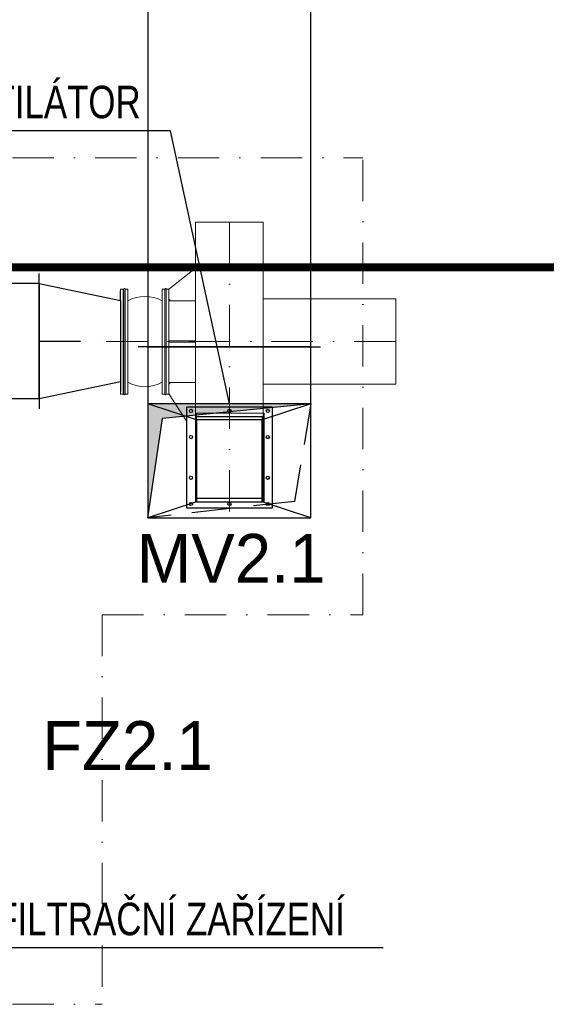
# Model space of a CAD drawing. Header units: millimetres. Extents: x -21108 to 360233, y 566 to 551167.
# Tile 26 of 38: x 180719 to 182336, y 265753 to 268778. Entities that reach past the tile are written whole.
import ezdxf

# ---------------------------------------------------------------- set-up
doc = ezdxf.new("R2010")
doc.units = ezdxf.units.MM
doc.header["$LTSCALE"] = 10
doc.linetypes.add('DASHDOT', pattern=[25.4, 12.7, -6.35, 0, -6.35])
doc.linetypes.add('DASHED', pattern=[19.05, 12.7, -6.35])
doc.layers.add('MaR', color=1, linetype='Continuous')
doc.layers.add('VZT Tenka', color=7, linetype='Continuous', lineweight=15)
doc.styles.get("Standard").update_dxf_attribs({"font": 'ic-simplex.shx', "width": 0.8})

msp = doc.modelspace()

# ---------------------------------------------------------------- linework, layer by layer
at = {"color": 0, "linetype": 'ByBlock'}
for p, q in [((181112.691, 269273.018), (181112.691, 267773.018)), ((181612.691, 267773.018), (181612.691, 269273.018))]:
    msp.add_line(p, q, dxfattribs=at)
at = {"color": 7, "linetype": 'ByBlock', "lineweight": -2}
for p, q in [((180778.691, 267967.875), (180778.691, 267997.875)), ((180778.691, 267967.875), (180778.691, 267997.875)), ((180778.691, 267967.875), (181028.691, 267915.375)), ((180778.691, 267967.875), (180778.691, 267612.875)), ((180778.691, 267612.875), (180778.691, 267967.875)), ((181028.691, 267915.375), (181028.691, 267945.375)), ((181028.691, 267915.375), (181028.691, 267665.375)), ((181112.691, 267773.018), (181082.691, 267773.018)), ((181612.691, 267773.018), (181112.691, 267773.018)), ((181112.691, 267773.018), (181112.691, 267598.018)), ((181612.691, 267773.018), (181642.691, 267773.018)), ((181612.691, 267598.018), (181612.691, 267773.018)), ((181028.691, 267665.375), (180778.691, 267612.875)), ((181028.691, 267665.375), (181028.691, 267635.375)), ((180778.691, 267612.875), (180778.691, 267582.875)), ((180778.691, 267612.875), (180778.691, 267582.875)), ((181261.691, 267549.018), (181112.691, 267598.018)), ((181612.691, 267598.018), (181112.691, 267598.018)), ((181112.691, 267598.018), (181112.691, 267248.018)), ((181112.691, 267598.018), (181112.691, 267248.018)), ((181612.691, 267598.018), (181157.691, 267553.018)), ((181612.691, 267598.018), (181463.691, 267549.018)), ((181612.691, 267248.018), (181612.691, 267598.018)), ((181612.691, 267248.018), (181612.691, 267598.018)), ((181112.691, 267248.018), (181157.691, 267553.018)), ((181261.691, 267297.018), (181112.691, 267248.018)), ((181612.691, 267248.018), (181463.691, 267297.018)), ((181112.691, 267248.018), (181612.691, 267248.018)), ((181112.691, 267248.018), (181612.691, 267248.018))]:
    msp.add_line(p, q, dxfattribs=at)
at = {"color": 0, "linetype": 'ByBlock', "lineweight": -2}
for p, q in [((180778.691, 267967.875), (180068.691, 267967.875)), ((180778.691, 267612.875), (180068.691, 267612.875))]:
    msp.add_line(p, q, dxfattribs=at)
at = {"color": 7, "linetype": 'DASHDOT', "lineweight": 25}
msp.add_line((180778.691, 267790.375), (181028.691, 267790.375), dxfattribs=at)
at = {"color": 7, "linetype": 'ByBlock'}
for p, q in [((181112.691, 267773.018), (181082.691, 267773.018)), ((181112.691, 267773.018), (181612.691, 267773.018)), ((181612.691, 267773.018), (181642.691, 267773.018))]:
    msp.add_line(p, q, dxfattribs=at)
at = {"color": 7, "linetype": 'DASHED', "lineweight": 25}
for p, q in [((181612.691, 267598.018), (181112.691, 267598.018)), ((181612.691, 267598.018), (181562.691, 267298.018)), ((181562.691, 267298.018), (181112.691, 267248.018))]:
    msp.add_line(p, q, dxfattribs=at)
at = {"color": 1}
for p, q in [((181231.691, 267589.018), (181493.691, 267589.018)), ((181231.691, 267277.018), (181231.691, 267589.018)), ((181493.691, 267589.018), (181493.691, 267277.018)), ((181261.691, 267559.018), (181463.691, 267559.018)), ((181261.691, 267307.018), (181261.691, 267559.018)), ((181463.691, 267559.018), (181463.691, 267307.018)), ((181463.691, 267307.018), (181261.691, 267307.018)), ((181493.691, 267277.018), (181231.691, 267277.018))]:
    msp.add_line(p, q, dxfattribs=at)
at = {"color": 1, "linetype": 'ByBlock', "lineweight": -2}
for p, q in [((181261.691, 267549.018), (181261.691, 267297.018)), ((181463.691, 267549.018), (181261.691, 267549.018)), ((181463.691, 267297.018), (181463.691, 267549.018)), ((181261.691, 267297.018), (181463.691, 267297.018))]:
    msp.add_line(p, q, dxfattribs=at)
at = {"color": 1}
for centre in [(181244.691, 267576.018), (181362.691, 267576.018), (181480.691, 267576.018), (181244.691, 267495.518), (181480.691, 267495.518), (181244.691, 267370.518), (181480.691, 267370.518), (181244.691, 267290.018), (181362.691, 267290.018), (181480.691, 267290.018)]:
    msp.add_circle(centre, 5, dxfattribs=at)
at = {"color": 7, "linetype": 'Continuous', "lineweight": -2}
for points in [[(181112.691, 267248.018), (181112.691, 267598.018), (181157.691, 267553.018)], [(181157.691, 267553.018), (181112.691, 267598.018), (181157.691, 267598.018)], [(181157.691, 267553.018), (181157.691, 267598.018), (181612.691, 267598.018)]]:
    msp.add_solid(points, dxfattribs=at)
at = {"layer": 'MaR'}
for p, q in [((181182.01, 268435.987), (179877.232, 268435.987)), ((181362.691, 267598.018), (181182.01, 268435.987)), ((181834.588, 265926.115), (180634.716, 265926.115))]:
    msp.add_line(p, q, dxfattribs=at)
at = {"layer": 'MaR', "const_width": 25}
msp.add_lwpolyline([(180603.742, 268017.14), (182524.823, 268017.14)], dxfattribs=at)
at = {"layer": 'VZT Tenka', "linetype": 'DASHDOT'}
for p, q in [((179171.905, 268353.023), (181771.905, 268353.023)), ((181771.905, 266949.9), (181771.905, 268353.023)), ((180971.905, 266949.9), (181771.905, 266949.9)), ((180971.905, 266949.9), (180971.905, 265753.023)), ((179171.905, 265753.023), (180971.905, 265753.023))]:
    msp.add_line(p, q, dxfattribs=at)
at = {"layer": 'VZT Tenka', "color": 7}
for p, q in [((181258.691, 268155.818), (181466.691, 268155.818)), ((181258.691, 267297.018), (181258.691, 268155.818)), ((181466.691, 268155.818), (181466.691, 267297.018)), ((181258.691, 268014.427), (181176.691, 267949.518)), ((181028.691, 267627.518), (181028.691, 267950.518)), ((181036.691, 267950.518), (181028.691, 267950.518)), ((181036.691, 267627.518), (181036.691, 267950.518)), ((181038.691, 267627.518), (181038.691, 267950.518)), ((181042.691, 267627.518), (181042.691, 267950.518)), ((181042.691, 267950.518), (181050.691, 267950.518)), ((181050.691, 267627.518), (181050.691, 267950.518)), ((181156.691, 267627.518), (181156.691, 267950.518)), ((181164.691, 267950.518), (181156.691, 267950.518)), ((181164.691, 267627.518), (181164.691, 267950.518)), ((181168.691, 267627.518), (181168.691, 267950.518)), ((181168.691, 267950.518), (181176.691, 267950.518)), ((181176.691, 267627.518), (181176.691, 267950.518)), ((181038.691, 267925.518), (181036.691, 267925.518)), ((181181.691, 267914.518), (181176.691, 267919.518)), ((181176.691, 267914.518), (181258.691, 267914.518)), ((181466.691, 267920.018), (181873.191, 267920.018)), ((181466.691, 267658.018), (181466.691, 267920.018)), ((181873.191, 267920.018), (181873.191, 267658.018)), ((181258.691, 267791.018), (181176.691, 267791.018)), ((181258.691, 267787.018), (181176.691, 267787.018)), ((181038.691, 267652.518), (181036.691, 267652.518)), ((181176.691, 267663.518), (181258.691, 267663.518)), ((181181.691, 267663.518), (181176.691, 267658.518)), ((181873.191, 267658.018), (181466.691, 267658.018)), ((181028.691, 267627.518), (181036.691, 267627.518)), ((181050.691, 267627.518), (181042.691, 267627.518)), ((181156.691, 267627.518), (181164.691, 267627.518)), ((181176.691, 267627.518), (181168.691, 267627.518)), ((181231.691, 267543.423), (181176.691, 267628.518))]:
    msp.add_line(p, q, dxfattribs=at)
at = {"layer": 'VZT Tenka', "color": 7, "linetype": 'DASHDOT'}
for p, q in [((181362.691, 268155.818), (181362.691, 267221.428)), ((181873.191, 267789.018), (180873.865, 267789.018))]:
    msp.add_line(p, q, dxfattribs=at)
at = {"layer": 'VZT Tenka', "color": 1}
for p, q in [((181261.691, 267569.018), (181469.691, 267569.018)), ((181261.691, 267297.018), (181261.691, 267569.018)), ((181469.691, 267569.018), (181469.691, 267297.018)), ((181466.691, 267297.018), (181258.691, 267297.018)), ((181469.691, 267297.018), (181261.691, 267297.018))]:
    msp.add_line(p, q, dxfattribs=at)
at = {"layer": 'VZT Tenka', "color": 7}
for centre, radius, start, end in [((181040.691, 267950.518), 2, 0, 180), ((181166.691, 267950.518), 2, 0, 180), ((181103.691, 267818.791), 109, 60.90635, 119.09365), ((181103.691, 267759.245), 109, 240.90635, 299.09365), ((181040.691, 267627.518), 2, 180, 0), ((181166.691, 267627.518), 2, 180, 0)]:
    msp.add_arc(centre, radius, start, end, dxfattribs=at)

# ---------------------------------------------------------------- texts
at = {"layer": 'MaR', "width": 0.8}
for s, p in [('ODVODNÍ VENTILÁTOR', (179889.531, 268475.09)), ('FILTRAČNÍ ZAŘÍZENÍ', (180647.015, 265965.218))]:
    msp.add_text(s, height=100, dxfattribs=at).set_placement(p)
at = {"layer": 'MaR'}
for s, p in [('MV2.1', (181078.31, 267048.093)), ('FZ2.1', (180787.85, 266472.976))]:
    msp.add_text(s, height=150, dxfattribs=at).set_placement(p)

doc.saveas('drawing.dxf')
